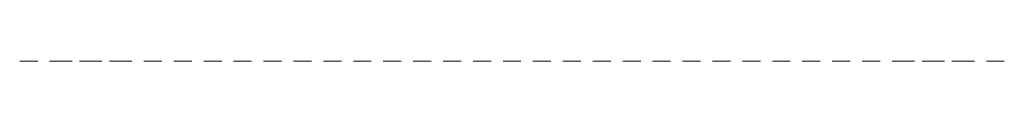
# Model space of a CAD drawing. Header units: millimetres. Extents: x 3425 to 5070, y -1768 to -1759.
import ezdxf

# ---------------------------------------------------------------- set-up
doc = ezdxf.new("R2010")
doc.units = ezdxf.units.MM
doc.header["$LTSCALE"] = 50
doc.layers.add('PATTERN', color=251, linetype='Continuous', lineweight=13, true_color=0x696969)

msp = doc.modelspace()

# ---------------------------------------------------------------- linework, layer by layer
at = {"layer": 'PATTERN', "extrusion": (0, 1, 0)}
msp.add_lwpolyline([(-4719.4, -607), (-3776.4, -607), (-3776.4, -79), (-4719.4, -79)], close=True, dxfattribs=at)
at = {"layer": 'PATTERN', "extrusion": (0, -1, 0)}
for centre in [(3440.5, -794, 1758.9), (3440.5, -894, 1758.9), (3440.5, 106, 1758.9), (3440.5, 206, 1758.9), (3440.5, 6, 1758.9), (3440.5, -194, 1758.9), (3440.5, -94, 1758.9), (3440.5, -494, 1758.9), (3440.5, -594, 1758.9), (3440.5, -494, 1758.9), (3440.5, -394, 1758.9), (3440.5, -294, 1758.9), (3440.5, -694, 1758.9), (3490.5, -744, 1758.9), (3490.5, -844, 1758.9), (3490.5, 56, 1758.9), (3490.5, 156, 1758.9), (3490.5, -44, 1758.9), (3490.5, -144, 1758.9), (3490.5, -544, 1758.9), (3490.5, -644, 1758.9), (3490.5, -444, 1758.9), (3490.5, -344, 1758.9), (3490.5, -244, 1758.9), (3497.9, -951.4, 1758.9), (3497.9, 263.5, 1758.9), (3540.5, -794, 1758.9), (3540.5, -694, 1758.9), (3540.5, 6, 1758.9), (3540.5, 106, 1758.9), (3540.5, -194, 1758.9), (3540.5, -94, 1758.9), (3540.5, -494, 1758.9), (3540.5, -594, 1758.9), (3540.5, -494, 1758.9), (3540.5, -394, 1758.9), (3540.5, -294, 1758.9), (3547.9, -901.4, 1758.9), (3547.9, 213.5, 1758.9), (3590.5, -744, 1758.9), (3590.5, -644, 1758.9), (3590.5, -44, 1758.9), (3590.5, 56, 1758.9), (3590.5, -144, 1758.9), (3590.5, -544, 1758.9), (3590.5, -444, 1758.9), (3590.5, -344, 1758.9), (3590.5, -244, 1758.9), (3597.9, -851.4, 1758.9), (3597.9, -951.4, 1758.9), (3597.9, 163.5, 1758.9), (3597.9, 263.5, 1758.9), (3647.9, -801.4, 1758.9), (3647.9, -901.4, 1758.9), (3647.9, 113.5, 1758.9), (3647.9, 213.5, 1758.9), (3697.9, -851.4, 1758.9), (3697.9, -951.4, 1758.9), (3697.9, 163.5, 1758.9), (3697.9, 263.5, 1758.9), (3747.9, -901.4, 1758.9), (3747.9, -801.4, 1758.9), (3747.9, 213.5, 1758.9), (3747.9, 113.5, 1758.9), (3797.9, -951.4, 1758.9), (3797.9, -851.4, 1758.9), (3797.9, 263.5, 1758.9), (3797.9, 163.5, 1758.9), (3847.9, -901.4, 1758.9), (3847.9, -801.4, 1758.9), (3847.9, 213.5, 1758.9), (3847.9, 113.5, 1758.9), (3897.9, -951.4, 1758.9), (3897.9, -851.4, 1758.9), (3897.9, 263.5, 1758.9), (3897.9, 163.5, 1758.9), (3947.9, -901.4, 1758.9), (3947.9, -801.4, 1758.9), (3947.9, 213.5, 1758.9), (3947.9, 113.5, 1758.9), (3997.9, -951.4, 1758.9), (3997.9, -851.4, 1758.9), (3997.9, -951.4, 1758.9), (3997.9, -851.4, 1758.9), (3997.9, 263.5, 1758.9), (3997.9, 163.5, 1758.9), (3997.9, 263.5, 1758.9), (3997.9, 163.5, 1758.9), (4047.9, -901.4, 1758.9), (4047.9, -801.4, 1758.9), (4047.9, 213.5, 1758.9), (4047.9, 113.5, 1758.9), (4097.9, -851.4, 1758.9), (4097.9, -951.4, 1758.9), (4097.9, 163.5, 1758.9), (4097.9, 263.5, 1758.9), (4147.9, -901.4, 1758.9), (4147.9, -801.4, 1758.9), (4147.9, 213.5, 1758.9), (4147.9, 113.5, 1758.9), (4197.9, -951.4, 1758.9), (4197.9, -851.4, 1758.9), (4197.9, -951.4, 1758.9), (4197.9, -851.4, 1758.9), (4197.9, 263.5, 1758.9), (4197.9, 163.5, 1758.9), (4197.9, 263.5, 1758.9), (4197.9, 163.5, 1758.9), (4247.9, -901.4, 1758.9), (4247.9, -801.4, 1758.9), (4247.9, 213.5, 1758.9), (4247.9, 113.5, 1758.9), (4297.9, -851.4, 1758.9), (4297.9, -951.4, 1758.9), (4297.9, 163.5, 1758.9), (4297.9, 263.5, 1758.9), (4347.9, -901.4, 1758.9), (4347.9, -801.4, 1758.9), (4347.9, 213.5, 1758.9), (4347.9, 113.5, 1758.9), (4397.9, -951.4, 1758.9), (4397.9, -851.4, 1758.9), (4397.9, -951.4, 1758.9), (4397.9, -851.4, 1758.9), (4397.9, 263.5, 1758.9), (4397.9, 163.5, 1758.9), (4397.9, 263.5, 1758.9), (4397.9, 163.5, 1758.9), (4447.9, -901.4, 1758.9), (4447.9, -801.4, 1758.9), (4447.9, 213.5, 1758.9), (4447.9, 113.5, 1758.9), (4497.9, -851.4, 1758.9), (4497.9, -951.4, 1758.9), (4497.9, 163.5, 1758.9), (4497.9, 263.5, 1758.9), (4547.9, -901.4, 1758.9), (4547.9, -801.4, 1758.9), (4547.9, 213.5, 1758.9), (4547.9, 113.5, 1758.9), (4597.9, -951.4, 1758.9), (4597.9, -851.4, 1758.9), (4597.9, -951.4, 1758.9), (4597.9, -851.4, 1758.9), (4597.9, 263.5, 1758.9), (4597.9, 163.5, 1758.9), (4597.9, 263.5, 1758.9), (4597.9, 163.5, 1758.9), (4647.9, -901.4, 1758.9), (4647.9, -801.4, 1758.9), (4647.9, 213.5, 1758.9), (4647.9, 113.5, 1758.9), (4697.9, -951.4, 1758.9), (4697.9, -851.4, 1758.9), (4697.9, 263.5, 1758.9), (4697.9, 163.5, 1758.9), (4747.9, -901.4, 1758.9), (4747.9, -801.4, 1758.9), (4747.9, 213.5, 1758.9), (4747.9, 113.5, 1758.9), (4797.9, -951.4, 1758.9), (4797.9, -851.4, 1758.9), (4797.9, 263.5, 1758.9), (4797.9, 163.5, 1758.9), (4847.9, -801.4, 1758.9), (4847.9, -901.4, 1758.9), (4847.9, 113.5, 1758.9), (4847.9, 213.5, 1758.9), (4897.9, -851.4, 1758.9), (4897.9, -951.4, 1758.9), (4897.9, 163.5, 1758.9), (4897.9, 263.5, 1758.9), (4905.4, -744, 1758.9), (4905.4, -744, 1758.9), (4905.4, -644, 1758.9), (4905.4, -544, 1758.9), (4905.4, -444, 1758.9), (4905.4, -344, 1758.9), (4905.4, -44, 1758.9), (4905.4, 56, 1758.9), (4905.4, -144, 1758.9), (4905.4, -244, 1758.9), (4947.9, -901.4, 1758.9), (4947.9, 213.5, 1758.9), (4955.4, -794, 1758.9), (4955.4, -794, 1758.9), (4955.4, -694, 1758.9), (4955.4, -494, 1758.9), (4955.4, -594, 1758.9), (4955.4, -494, 1758.9), (4955.4, -394, 1758.9), (4955.4, -294, 1758.9), (4955.4, 6, 1758.9), (4955.4, 106, 1758.9), (4955.4, -194, 1758.9), (4955.4, -94, 1758.9), (4997.9, -951.4, 1758.9), (4997.9, 263.5, 1758.9), (5005.4, -844, 1758.9), (5005.4, -744, 1758.9), (5005.4, -644, 1758.9), (5005.4, -544, 1758.9), (5005.4, -444, 1758.9), (5005.4, 56, 1758.9), (5005.4, 156, 1758.9), (5005.4, -44, 1758.9), (5005.4, -144, 1758.9), (5005.4, -344, 1758.9), (5005.4, -244, 1758.9), (5055.4, -894, 1758.9), (5055.4, -794, 1758.9), (5055.4, -694, 1758.9), (5055.4, -494, 1758.9), (5055.4, -594, 1758.9), (5055.4, -494, 1758.9), (5055.4, 106, 1758.9), (5055.4, 206, 1758.9), (5055.4, 6, 1758.9), (5055.4, -194, 1758.9), (5055.4, -94, 1758.9), (5055.4, -394, 1758.9), (5055.4, -294, 1758.9)]:
    msp.add_circle(centre, 15, dxfattribs=at)

doc.saveas('drawing.dxf')
